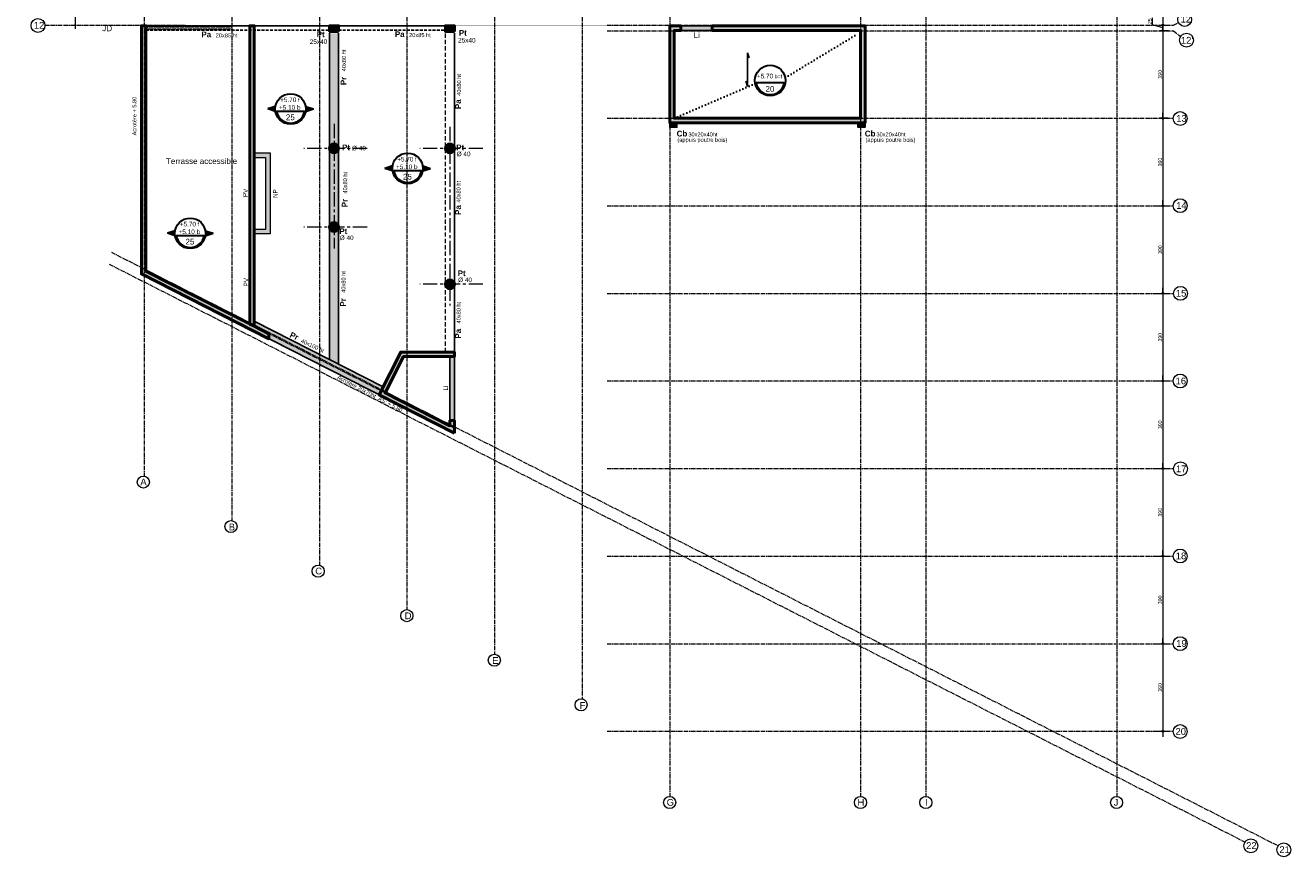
# Model space of a CAD drawing. Header units: millimetres. Extents: x -6159 to 201309, y -25780 to 10326.
# Tile 52 of 128: x 43005 to 48639, y -12920 to -9217. Entities that reach past the tile are written whole.
import ezdxf

# ---------------------------------------------------------------- set-up
doc = ezdxf.new("R2010")
doc.units = ezdxf.units.MM
doc.header["$PDMODE"] = 34
doc.header["$PDSIZE"] = 5
for name, pattern in [('Axes', [28.575, 19.05, -3.175, 3.175, -3.175]), ('AXESX2', [101.6, 63.5, -12.7, 12.7, -12.7]), ('CACHEX2', [19.05, 12.7, -6.35]), ('Caché', [9.525, 6.35, -3.175]), ('Pointillés', [3, 0, -3])]:
    doc.linetypes.add(name, pattern=pattern)
doc.layers.get('DEFPOINTS').update_dxf_attribs({"color": 251})
for name, color, linetype, lineweight in [('A-Kube-Axes', 6, 'Axes', 18), ('A-Kube-Cotations', 7, 'Continuous', 9), ('A-Kube-Textes', 3, 'Continuous', 30), ('K_2_B - Axe secondaire', 11, 'AXESX2', 9), ('K_5_A13 - Non Porteur (NP)', 11, 'Continuous', 15), ('K_5_C1 - Poutre (Pou )', 3, 'Continuous', 25), ('K_5_D- Dalle', 6, 'Continuous', 25), ('S-Kube-Acrotère', 7, 'Axes', 20), ('S-Kube-Hachure-Impact', 4, 'Caché', 20), ('S-Kube-Structure vue', 3, 'Continuous', 25), ('S-Kube-Stucture coupée', 1, 'Continuous', 50)]:
    doc.layers.add(name, color=color, linetype=linetype, lineweight=lineweight)
for name, color, linetype, transparency in [('S-Kube - Pochage coupé NP', 252, 'Continuous', 0.15), ('S-Kube-Pochage coupé', 252, 'Continuous', 0.5), ('S-Kube-Pochage vu', 254, 'Continuous', 0.5)]:
    doc.layers.add(name, color=color, linetype=linetype, transparency=transparency)
doc.styles.add('Arial', font='arial.ttf')
doc.styles.add('Arial-Creux', font='swissbo.ttf')
doc.dimstyles.new('50e', dxfattribs={"dimscale": 5, "dimtxt": 2.2, "dimasz": 0.15, "dimexe": 3, "dimexo": 3, "dimgap": 1, "dimtad": 1, "dimrnd": 0.5, "dimzin": 12, "dimdsep": 46, "dimtxsty": 'Arial', "dimblk1": 'ROND30', "dimblk2": 'ROND30', "dimsah": 1, "dimcen": 1.5, "dimclrd": 256, "dimclre": 256, "dimclrt": 256, "dimadec": 3, "dimazin": 3, "dimtfac": 1, "dimtmove": 0, "dimatfit": 0, "dimldrblk": 'ROND30', "dimfxl": 1, "dimtolj": 1, "dimtzin": 4, "dimlwd": -1, "dimlwe": -1, "dimarcsym": 0})
doc.dimstyles.new('75e', dxfattribs={"dimscale": 7.5, "dimtxt": 2.2, "dimasz": 0.15, "dimexe": 2, "dimexo": 3, "dimgap": 0.5, "dimtad": 1, "dimdec": 1, "dimrnd": 0.5, "dimzin": 12, "dimdsep": 46, "dimtxsty": 'Arial', "dimblk1": 'ROND30', "dimblk2": 'ROND30', "dimsah": 1, "dimcen": 1.5, "dimclrd": 256, "dimclre": 256, "dimclrt": 256, "dimadec": 3, "dimazin": 3, "dimtfac": 1, "dimtdec": 1, "dimtmove": 0, "dimatfit": 0, "dimldrblk": 'ROND30', "dimfxl": 5, "dimfxlon": 1, "dimtolj": 1, "dimtzin": 4, "dimlwd": -1, "dimlwe": -1, "dimarcsym": 0})

# ---------------------------------------------------------------- blocks, each defined once
blk = doc.blocks.new('240014 - AXES RDC-R+1')
at = {"layer": 'A-Kube-Axes'}
for points in [[(45874.6, -5234), (45874.6, -12651.7)], [(46724.1, -5234), (46724.1, -12651.7)], [(47015.1, -5234), (47015.1, -12651.7)], [(47864.6, -5234), (47864.6, -12651.7)], [(45595.3, -5706.3), (48117.7, -5706.3)], [(45595.3, -6096.3), (48116, -6096.3)], [(45595.3, -6486.3), (48116, -6486.3)], [(45595.3, -6876.3), (48116, -6876.3)], [(43534.6, -7008.2), (43534.6, -11224.3)], [(43924.6, -7008.2), (43924.6, -11422.8)], [(44314.6, -7008.2), (44314.6, -11621.3)], [(44704.6, -7008.2), (44704.6, -11819.8)], [(45094.6, -7008.2), (45094.6, -12018.2)], [(45484.6, -7008.2), (45484.6, -12216.7)], [(43059.2, -7266.3), (48116, -7266.3)], [(45595.3, -7656.3), (48116, -7656.3)], [(45595.3, -8046.3), (48116, -8046.3)], [(43061.4, -8115.8), (45958.6, -8115.8)], [(43059.1, -8366.8), (43719.4, -8366.8)], [(45595.3, -8436.3), (48116, -8436.3)], [(45595.3, -8826.3), (48116, -8826.3)], [(43092.6, -9216.3), (43719.4, -9216.3)], [(45595.3, -9216.3), (48117.7, -9216.3)], [(48117.7, -9216.3), (48139.7, -9205.4)], [(45595.3, -9241.3), (48117.7, -9241.3)], [(48117.7, -9241.3), (48148.9, -9267.7)], [(45595.3, -9631.3), (48116.1, -9631.3)], [(45595.3, -10021.3), (48116, -10021.3)], [(43388.9, -10228), (48583.1, -12871.4)], [(43379.4, -10281.2), (48435.8, -12854.6)], [(45595.3, -10411.3), (48117.7, -10411.3)], [(45595.3, -10801.3), (48116, -10801.3)], [(45595.3, -11191.3), (48117.7, -11191.3)], [(45595.3, -11581.3), (48116, -11581.3)], [(45595.3, -11971.3), (48116.2, -11971.3)], [(45595.3, -12361.3), (48116.1, -12361.3)]]:
    blk.add_lwpolyline(points, dxfattribs=at)
at = {"layer": 'A-Kube-Axes', "linetype": 'Continuous'}
for centre, radius in [((45874.6, -5207.1), 26.9), ((46724.1, -5207.1), 26.9), ((47015.1, -5207.1), 26.9), ((47864.6, -5207.1), 26.9), ((48144.6, -5706.9), 26.9), ((48142.8, -6096.9), 26.9), ((48142.8, -6486.9), 26.9), ((48142.8, -6876.9), 26.9), ((43534.6, -6981.3), 26.9), ((43924.6, -6981.3), 26.9), ((44314.6, -6981.3), 26.9), ((44704.6, -6981.3), 26.9), ((45094.6, -6981.3), 26.9), ((45484.6, -6981.3), 26.9), ((43032.3, -7266.9), 26.9), ((48142.8, -7266.9), 26.9), ((48142.8, -7656.9), 26.9), ((48142.8, -8046.9), 26.9), ((43032.3, -8115.4), 26.9), ((43032.3, -8364.8), 26.9), ((48142.8, -8436.9), 26.9), ((48142.8, -8826.9), 26.9), ((48167, -9191), 30.9), ((43061.8, -9218.2), 30.9), ((48175.2, -9283.8), 30.9), ((48147, -9632.8), 30.9), ((48146.9, -10020.7), 30.9), ((48148.4, -10411.2), 30.9), ((48146.9, -10801.4), 30.9), ((48148.6, -11192.8), 30.9), ((43531, -11251.5), 26.9), ((43921.1, -11449.9), 26.9), ((48147, -11581.1), 30.9), ((44309.6, -11648.5), 26.9), ((44704, -11846.6), 26.9), ((48147.1, -11971.4), 30.9), ((45093.7, -12045.1), 26.9), ((45479.9, -12243.9), 26.9), ((48147, -12362.8), 30.9), ((45874.2, -12678.6), 26.9), ((46723.7, -12678.6), 26.9), ((47014.7, -12678.6), 26.9), ((47864.2, -12678.6), 26.9), ((48461.7, -12871.5), 30.9), ((48608.3, -12889.2), 30.9)]:
    blk.add_circle(centre, radius, dxfattribs=at)
at = {"layer": 'A-Kube-Axes', "char_height": 30, "attachment_point": 1, "style": 'Arial'}
for s, insert in [('G', (45861.4, -5191.5)), ('H', (46710.9, -5191.5)), ('I', (47013.1, -5191.5)), ('J', (47851.4, -5191.5)), ('1', (48137, -5692.1)), ('2', (48135.2, -6082.1)), ('3', (48135.2, -6472.1)), ('4', (48131.1, -6860.2)), ('A', (43521.4, -6965.6)), ('B', (43914.6, -6967.9)), ('C', (44301.4, -6965.6)), ('D', (44695.3, -6966.9)), ('E', (45084.9, -6967.4)), ('F', (45478, -6968.9)), ('5', (43024.7, -7252.1)), ('5', (48135.2, -7252.1)), ('6', (48135.2, -7642.1)), ('7', (48135.2, -8032.1)), ('8', (43024.7, -8100.6)), ('9', (43024.7, -8350)), ('10', (48123.7, -8420.6)), ('11', (48124.6, -8810.9)), ('12', (48148.5, -9175)), ('12', (43043.3, -9202.2)), ("12'", (48150.4, -9268.9)), ('13', (48129.4, -9616.9)), ('14', (48129.3, -10004.8)), ('15', (48128, -10395.6)), ('16', (48126.7, -10786.2)), ('17', (48128.4, -11177.6)), ('A', (43517.8, -11235.8)), ('B', (43911.2, -11436.6)), ('18', (48127.6, -11565.5)), ('C', (44296.4, -11632.8)), ('D', (44694.7, -11832.2)), ('19', (48129.5, -11955.6)), ('E', (45084, -12031.2)), ('F', (45473.3, -12231.6)), ('20', (48126.2, -12347.3)), ('G', (45861, -12662.9)), ('H', (46710.5, -12662.9)), ('I', (47012.7, -12662.9)), ('J', (47851, -12662.9)), ('22', (48440.9, -12855.5)), ('21', (48588.9, -12873.5))]:
    blk.add_mtext_dynamic_manual_height_columns(s, width=151.915, gutter_width=75, heights=[0], dxfattribs=dict(at, insert=insert))
blk = doc.blocks.new('ROND30')
blk.add_line((0, 0), (21.6, 0))
for radius in [3.28, 2.67, 2.07, 1.62, 1.02, 0.412]:
    blk.add_circle((0, 0), radius)
blk = doc.blocks.new('*D48')
at = {"layer": 'A-Kube-Cotations', "transparency": 16777216}
for p, q in [((48069.8, -8826.3), (48084.8, -8826.3)), ((48069.8, -8827.5), (48069.8, -9215.2)), ((48069.8, -9216.3), (48084.8, -9216.3))]:
    blk.add_line(p, q, dxfattribs=at)
at = {"layer": 'DEFPOINTS', "color": 0, "transparency": 16777216}
for p in [(48069.8, -8826.3), (48069.8, -9216.3), (48069.8, -9216.3)]:
    blk.add_point(p, dxfattribs=at)
at = {"layer": 'A-Kube-Cotations', "transparency": 16777216, "xscale": 1.125, "yscale": 1.125, "zscale": 1.125}
for p, rotation in [((48069.8, -8826.3), 90), ((48069.8, -9216.3), 270)]:
    blk.add_blockref('ROND30', p, dxfattribs=dict(at, rotation=rotation))
at = {"layer": 'A-Kube-Cotations', "transparency": 16777216, "insert": (48057.6, -9021.3), "char_height": 16.5, "attachment_point": 5, "rotation": 90, "style": 'Arial'}
blk.add_mtext('\\A1;390', dxfattribs=at)
blk = doc.blocks.new('*D49')
at = {"layer": 'A-Kube-Cotations', "transparency": 16777216}
for p, q in [((48023.9, -9215.1), (48023.9, -9183.5)), ((48069.8, -9228.8), (48023.9, -9215.1)), ((48069.8, -9215.2), (48069.8, -9214.1)), ((48069.8, -9216.3), (48084.8, -9216.3)), ((48069.8, -9216.3), (48069.8, -9241.3)), ((48069.8, -9216.3), (48069.8, -9241.3)), ((48095.2, -9241.3), (48054.8, -9241.3)), ((48069.8, -9242.5), (48069.8, -9243.6))]:
    blk.add_line(p, q, dxfattribs=at)
at = {"layer": 'DEFPOINTS', "color": 0, "transparency": 16777216}
for p in [(48069.8, -9216.3), (48069.8, -9241.3), (48117.7, -9241.3)]:
    blk.add_point(p, dxfattribs=at)
at = {"layer": 'A-Kube-Cotations', "transparency": 16777216, "xscale": 1.125, "yscale": 1.125, "zscale": 1.125}
for p, rotation in [((48069.8, -9216.3), 270), ((48069.8, -9241.3), 90)]:
    blk.add_blockref('ROND30', p, dxfattribs=dict(at, rotation=rotation))
at = {"layer": 'A-Kube-Cotations', "transparency": 16777216, "insert": (48011.7, -9199.3), "char_height": 16.5, "attachment_point": 5, "rotation": 90, "style": 'Arial'}
blk.add_mtext('\\A1;25', dxfattribs=at)
blk = doc.blocks.new('*D50')
at = {"layer": 'A-Kube-Cotations', "transparency": 16777216}
for p, q in [((48095.2, -9241.3), (48054.8, -9241.3)), ((48069.8, -9242.5), (48069.8, -9630.2)), ((48093.5, -9631.3), (48054.8, -9631.3))]:
    blk.add_line(p, q, dxfattribs=at)
at = {"layer": 'DEFPOINTS', "color": 0, "transparency": 16777216}
for p in [(48117.7, -9241.3), (48069.8, -9631.3), (48116, -9631.3)]:
    blk.add_point(p, dxfattribs=at)
at = {"layer": 'A-Kube-Cotations', "transparency": 16777216, "xscale": 1.125, "yscale": 1.125, "zscale": 1.125}
for p, rotation in [((48069.8, -9241.3), 90), ((48069.8, -9631.3), 270)]:
    blk.add_blockref('ROND30', p, dxfattribs=dict(at, rotation=rotation))
at = {"layer": 'A-Kube-Cotations', "transparency": 16777216, "insert": (48057.6, -9436.3), "char_height": 16.5, "attachment_point": 5, "rotation": 90, "style": 'Arial'}
blk.add_mtext('\\A1;390', dxfattribs=at)
blk = doc.blocks.new('*D51')
at = {"layer": 'A-Kube-Cotations', "transparency": 16777216}
for p, q in [((48093.5, -9631.3), (48054.8, -9631.3)), ((48069.8, -9632.5), (48069.8, -10020.2)), ((48032.3, -10021.3), (48084.8, -10021.3))]:
    blk.add_line(p, q, dxfattribs=at)
at = {"layer": 'DEFPOINTS', "color": 0, "transparency": 16777216}
for p in [(48116, -9631.3), (47864.6, -10021.3), (48069.8, -10021.3)]:
    blk.add_point(p, dxfattribs=at)
at = {"layer": 'A-Kube-Cotations', "transparency": 16777216, "xscale": 1.125, "yscale": 1.125, "zscale": 1.125}
for p, rotation in [((48069.8, -9631.3), 90), ((48069.8, -10021.3), 270)]:
    blk.add_blockref('ROND30', p, dxfattribs=dict(at, rotation=rotation))
at = {"layer": 'A-Kube-Cotations', "transparency": 16777216, "insert": (48057.6, -9826.3), "char_height": 16.5, "attachment_point": 5, "rotation": 90, "style": 'Arial'}
blk.add_mtext('\\A1;390', dxfattribs=at)
blk = doc.blocks.new('*D52')
at = {"layer": 'A-Kube-Cotations', "transparency": 16777216}
for p, q in [((48032.3, -10021.3), (48084.8, -10021.3)), ((48069.8, -10022.5), (48069.8, -10410.2)), ((48032.3, -10411.3), (48084.8, -10411.3))]:
    blk.add_line(p, q, dxfattribs=at)
at = {"layer": 'DEFPOINTS', "color": 0, "transparency": 16777216}
for p in [(47864.6, -10021.3), (47864.6, -10411.3), (48069.8, -10411.3)]:
    blk.add_point(p, dxfattribs=at)
at = {"layer": 'A-Kube-Cotations', "transparency": 16777216, "xscale": 1.125, "yscale": 1.125, "zscale": 1.125}
for p, rotation in [((48069.8, -10021.3), 90), ((48069.8, -10411.3), 270)]:
    blk.add_blockref('ROND30', p, dxfattribs=dict(at, rotation=rotation))
at = {"layer": 'A-Kube-Cotations', "transparency": 16777216, "insert": (48057.6, -10216.3), "char_height": 16.5, "attachment_point": 5, "rotation": 90, "style": 'Arial'}
blk.add_mtext('\\A1;390', dxfattribs=at)
blk = doc.blocks.new('*D53')
at = {"layer": 'A-Kube-Cotations', "transparency": 16777216}
for p, q in [((48032.3, -10411.3), (48084.8, -10411.3)), ((48069.8, -10412.5), (48069.8, -10800.2)), ((48032.3, -10801.3), (48084.8, -10801.3))]:
    blk.add_line(p, q, dxfattribs=at)
at = {"layer": 'DEFPOINTS', "color": 0, "transparency": 16777216}
for p in [(47864.6, -10411.3), (47864.6, -10801.3), (48069.8, -10801.3)]:
    blk.add_point(p, dxfattribs=at)
at = {"layer": 'A-Kube-Cotations', "transparency": 16777216, "xscale": 1.125, "yscale": 1.125, "zscale": 1.125}
for p, rotation in [((48069.8, -10411.3), 90), ((48069.8, -10801.3), 270)]:
    blk.add_blockref('ROND30', p, dxfattribs=dict(at, rotation=rotation))
at = {"layer": 'A-Kube-Cotations', "transparency": 16777216, "insert": (48057.6, -10606.3), "char_height": 16.5, "attachment_point": 5, "rotation": 90, "style": 'Arial'}
blk.add_mtext('\\A1;390', dxfattribs=at)
blk = doc.blocks.new('*D54')
at = {"layer": 'A-Kube-Cotations', "transparency": 16777216}
for p, q in [((48032.3, -10801.3), (48084.8, -10801.3)), ((48069.8, -10802.5), (48069.8, -11190.2)), ((48032.3, -11191.3), (48084.8, -11191.3))]:
    blk.add_line(p, q, dxfattribs=at)
at = {"layer": 'DEFPOINTS', "color": 0, "transparency": 16777216}
for p in [(47864.6, -10801.3), (47864.6, -11191.3), (48069.8, -11191.3)]:
    blk.add_point(p, dxfattribs=at)
at = {"layer": 'A-Kube-Cotations', "transparency": 16777216, "xscale": 1.125, "yscale": 1.125, "zscale": 1.125}
for p, rotation in [((48069.8, -10801.3), 90), ((48069.8, -11191.3), 270)]:
    blk.add_blockref('ROND30', p, dxfattribs=dict(at, rotation=rotation))
at = {"layer": 'A-Kube-Cotations', "transparency": 16777216, "insert": (48057.6, -10996.3), "char_height": 16.5, "attachment_point": 5, "rotation": 90, "style": 'Arial'}
blk.add_mtext('\\A1;390', dxfattribs=at)
blk = doc.blocks.new('*D55')
at = {"layer": 'A-Kube-Cotations', "transparency": 16777216}
for p, q in [((48032.3, -11191.3), (48084.8, -11191.3)), ((48069.8, -11192.5), (48069.8, -11580.2)), ((48032.3, -11581.3), (48084.8, -11581.3))]:
    blk.add_line(p, q, dxfattribs=at)
at = {"layer": 'DEFPOINTS', "color": 0, "transparency": 16777216}
for p in [(47864.6, -11191.3), (47864.6, -11581.3), (48069.8, -11581.3)]:
    blk.add_point(p, dxfattribs=at)
at = {"layer": 'A-Kube-Cotations', "transparency": 16777216, "xscale": 1.125, "yscale": 1.125, "zscale": 1.125}
for p, rotation in [((48069.8, -11191.3), 90), ((48069.8, -11581.3), 270)]:
    blk.add_blockref('ROND30', p, dxfattribs=dict(at, rotation=rotation))
at = {"layer": 'A-Kube-Cotations', "transparency": 16777216, "insert": (48057.6, -11386.3), "char_height": 16.5, "attachment_point": 5, "rotation": 90, "style": 'Arial'}
blk.add_mtext('\\A1;390', dxfattribs=at)
blk = doc.blocks.new('*D56')
at = {"layer": 'A-Kube-Cotations', "transparency": 16777216}
for p, q in [((48032.3, -11581.3), (48084.8, -11581.3)), ((48069.8, -11582.5), (48069.8, -11970.2)), ((48032.3, -11971.3), (48084.8, -11971.3))]:
    blk.add_line(p, q, dxfattribs=at)
at = {"layer": 'DEFPOINTS', "color": 0, "transparency": 16777216}
for p in [(47864.6, -11581.3), (47864.6, -11971.3), (48069.8, -11971.3)]:
    blk.add_point(p, dxfattribs=at)
at = {"layer": 'A-Kube-Cotations', "transparency": 16777216, "xscale": 1.125, "yscale": 1.125, "zscale": 1.125}
for p, rotation in [((48069.8, -11581.3), 90), ((48069.8, -11971.3), 270)]:
    blk.add_blockref('ROND30', p, dxfattribs=dict(at, rotation=rotation))
at = {"layer": 'A-Kube-Cotations', "transparency": 16777216, "insert": (48057.6, -11776.3), "char_height": 16.5, "attachment_point": 5, "rotation": 90, "style": 'Arial'}
blk.add_mtext('\\A1;390', dxfattribs=at)
blk = doc.blocks.new('*D57')
at = {"layer": 'A-Kube-Cotations', "transparency": 16777216}
for p, q in [((48032.3, -11971.3), (48084.8, -11971.3)), ((48069.8, -11972.5), (48069.8, -12360.2)), ((48032.3, -12361.3), (48084.8, -12361.3))]:
    blk.add_line(p, q, dxfattribs=at)
at = {"layer": 'DEFPOINTS', "color": 0, "transparency": 16777216}
for p in [(47864.6, -11971.3), (47864.6, -12361.3), (48069.8, -12361.3)]:
    blk.add_point(p, dxfattribs=at)
at = {"layer": 'A-Kube-Cotations', "transparency": 16777216, "xscale": 1.125, "yscale": 1.125, "zscale": 1.125}
for p, rotation in [((48069.8, -11971.3), 90), ((48069.8, -12361.3), 270)]:
    blk.add_blockref('ROND30', p, dxfattribs=dict(at, rotation=rotation))
at = {"layer": 'A-Kube-Cotations', "transparency": 16777216, "insert": (48057.6, -12166.3), "char_height": 16.5, "attachment_point": 5, "rotation": 90, "style": 'Arial'}
blk.add_mtext('\\A1;390', dxfattribs=at)
blk = doc.blocks.new('*U3')
at = {"layer": 'A-Kube-Textes'}
blk.add_line((36.5, -6.3), (-36.5, -6.3), dxfattribs=at)
blk.add_circle((0, 0), 40, dxfattribs=at)
blk.add_arc((0, 0), 37, 189.8569, 350.1431, dxfattribs=at)
blk = doc.blocks.new('*U71')
at = {"layer": 'A-Kube-Textes'}
h = blk.add_hatch(color=256, dxfattribs=at)
h.dxf.hatch_style = 1
h.paths.add_polyline_path([(-40, 0, -0.041708), (-39.4, 6.6), (-59.7, 0), (-39.4, -6.6, -0.041708)])
h = blk.add_hatch(color=256, dxfattribs=at)
h.dxf.hatch_style = 1
h.paths.add_polyline_path([(40, 0, 0.041708), (39.4, 6.6), (59.7, 0), (39.4, -6.6, 0.041708)])
for p, q in [((-39.4, 6.6), (-59.7, 0)), ((-39.4, -6.6), (-59.7, 0)), ((39.4, 6.6), (59.7, 0)), ((39.4, -6.6), (59.7, 0)), ((36.5, -6.3), (-36.5, -6.3))]:
    blk.add_line(p, q, dxfattribs=at)
blk.add_circle((0, 0), 40, dxfattribs=at)
blk.add_arc((0, 0), 37, 189.8569, 350.1431, dxfattribs=at)
blk = doc.blocks.new('*D209')
at = {"layer": 'A-Kube-Cotations', "transparency": 16777216}
for p, q in [((43227.9, -8367.6), (43227.9, -9215.6)), ((43242.9, -8366.8), (43242.9, -8366.8)), ((43242.9, -9216.3), (43242.9, -9216.3))]:
    blk.add_line(p, q, dxfattribs=at)
at = {"layer": 'DEFPOINTS', "color": 0, "transparency": 16777216}
for p in [(43227.9, -8366.8), (43227.9, -9216.3), (43227.9, -9216.3)]:
    blk.add_point(p, dxfattribs=at)
at = {"layer": 'A-Kube-Cotations', "transparency": 16777216, "xscale": 0.75, "yscale": 0.75, "zscale": 0.75}
for p, rotation in [((43227.9, -8366.8), 90), ((43227.9, -9216.3), 270)]:
    blk.add_blockref('ROND30', p, dxfattribs=dict(at, rotation=rotation))
at = {"layer": 'A-Kube-Cotations', "transparency": 16777216, "insert": (43217.3, -8791.6), "char_height": 11, "attachment_point": 5, "rotation": 90, "style": 'Arial'}
blk.add_mtext('\\A1;849.5', dxfattribs=at)

msp = doc.modelspace()

# ---------------------------------------------------------------- hatches: boundary and pattern name
at = {"layer": 'S-Kube - Pochage coupé NP'}
h = msp.add_hatch(color=256, dxfattribs=at)
h.dxf.hatch_style = 1
h.paths.add_polyline_path([(44095.492, -9785.377), (44024.722, -9785.377), (44024.722, -9805.377), (44075.492, -9805.377), (44075.492, -10126.081), (44024.722, -10126.081), (44024.722, -10146.081), (44095.492, -10146.081)])
at = {"layer": 'S-Kube-Hachure-Impact'}
h = msp.add_hatch(dxfattribs=at)
h.set_pattern_fill('DOTS', color=256, scale=3)
h.set_pattern_definition([(0, (0, 8.3953), (2.38125, 4.7625), [0, -4.7625])])
h.paths.add_polyline_path([(43924.567, -9219.232), (43542.722, -9219.232), (43542.722, -9239.202), (43924.567, -9239.202)])
at = {"layer": 'S-Kube-Pochage coupé'}
h = msp.add_hatch(color=256, dxfattribs=at)
h.dxf.hatch_style = 1
h.paths.add_polyline_path([(44004.722, -10547.629), (44004.722, -9219.202), (44024.722, -9219.202), (44024.722, -10557.808)], flags=16)
h.paths.add_polyline_path([(44024.722, -10557.738), (44089.442, -10590.676), (44089.442, -10613.117), (43522.722, -10324.697), (43522.722, -9219.202), (43542.722, -9219.202), (43542.722, -10312.435), (44004.722, -10547.559)])
h = msp.add_hatch(color=256, dxfattribs=at)
h.dxf.hatch_style = 1
h.paths.add_polyline_path([(44400.152, -9244.202), (44400.152, -9219.202), (44360.152, -9219.202), (44360.152, -9244.202)])
h = msp.add_hatch(color=256, dxfattribs=at)
h.dxf.hatch_style = 1
h.paths.add_polyline_path([(44915.666, -9244.202), (44915.666, -9219.202), (44875.666, -9219.202), (44875.666, -9244.202)])
h = msp.add_hatch(color=256, dxfattribs=at)
h.dxf.hatch_style = 1
h.paths.add_polyline_path([(45923.912, -9220.202), (45874.716, -9220.202), (45874.716, -9651.128), (46744.216, -9651.128), (46744.216, -9631.128), (46744.216, -9220.202), (46063.912, -9220.202), (46063.912, -9240.202), (46724.216, -9240.202), (46724.216, -9631.128), (45894.716, -9631.128), (45894.716, -9625.008), (45894.66, -9240.202), (45923.857, -9240.202)])
h = msp.add_hatch(color=256, dxfattribs=at)
h.dxf.hatch_style = 1
h.paths.add_polyline_path([(46724.218, -9227.594), (46744.218, -9227.594)])
h = msp.add_hatch(color=256, dxfattribs=at)
h.dxf.hatch_style = 1
edge = h.paths.add_edge_path()
edge.add_arc((44380.182, -9765.456), 20, 0, 360)
h = msp.add_hatch(color=256, dxfattribs=at)
h.dxf.hatch_style = 1
edge = h.paths.add_edge_path()
edge.add_arc((44895.677, -9765.456), 20, 0, 360)
h = msp.add_hatch(color=256, dxfattribs=at)
h.dxf.hatch_style = 1
edge = h.paths.add_edge_path()
edge.add_arc((44380.17, -10116.158), 20, 0, 360)
h = msp.add_hatch(color=256, dxfattribs=at)
h.dxf.hatch_style = 1
edge = h.paths.add_edge_path()
edge.add_arc((44895.666, -10370.457), 20, 0, 360)
h = msp.add_hatch(color=256, dxfattribs=at)
h.dxf.hatch_style = 1
h.paths.add_polyline_path([(44915.666, -11033.605), (44580.336, -10862.945), (44677.127, -10672.762), (44915.666, -10672.762), (44915.666, -10692.762), (44689.389, -10692.762), (44607.232, -10854.192), (44895.666, -11000.985), (44895.666, -10977.862), (44915.666, -10977.862)])
at = {"layer": 'S-Kube-Pochage vu'}
h = msp.add_hatch(color=256, dxfattribs=at)
h.dxf.hatch_style = 1
h.paths.add_polyline_path([(46063.912, -9220.202), (45923.912, -9220.202), (45923.912, -9240.202), (46063.912, -9240.202)])
h = msp.add_hatch(color=256, dxfattribs=at)
h.dxf.hatch_style = 1
h.paths.add_polyline_path([(44400.152, -9252.628), (44360.152, -9252.628), (44360.182, -9765.456, -0.97273682), (44400.152, -9764.351)])
h = msp.add_hatch(color=256, dxfattribs=at)
h.dxf.hatch_style = 1
h.paths.add_polyline_path([(45874.716, -9651.128), (45906.716, -9651.128), (45906.716, -9671.128), (45874.716, -9671.128)])
h = msp.add_hatch(color=256, dxfattribs=at)
h.dxf.hatch_style = 1
h.paths.add_polyline_path([(46712.216, -9651.128), (46744.216, -9651.128), (46744.216, -9671.128), (46712.216, -9671.128)])
h = msp.add_hatch(color=256, dxfattribs=at)
h.dxf.hatch_style = 1
h.paths.add_polyline_path([(44400.152, -9764.351, -1.0280273), (44360.182, -9765.456), (44360.171, -10116.4, -0.98511868), (44400.152, -10115.317)])
h = msp.add_hatch(color=256, dxfattribs=at)
h.dxf.hatch_style = 1
h.paths.add_polyline_path([(44400.152, -10115.317, -1.02125584), (44360.17, -10116.158), (44360.152, -10706.006), (44400.152, -10726.363)])
h = msp.add_hatch(color=256, dxfattribs=at)
h.dxf.hatch_style = 1
h.paths.add_polyline_path([(44024.722, -10535.297), (44024.722, -10557.738), (44089.442, -10590.676), (44089.442, -10613.117), (44580.306, -10863.003), (44598.478, -10827.297)])
h = msp.add_hatch(color=256, dxfattribs=at)
h.dxf.hatch_style = 1
h.paths.add_polyline_path([(44915.666, -10692.762), (44895.666, -10692.762), (44895.666, -10977.862), (44915.666, -10977.862)])

# ---------------------------------------------------------------- linework, layer by layer
at = {"layer": 'A-Kube-Textes', "linetype": 'Axes', "ltscale": 3, "const_width": 2}
msp.add_lwpolyline([(43395.766, -9218.331), (46821.965, -9218.331)], dxfattribs=at)
at = {"layer": 'A-Kube-Textes', "linetype": 'Pointillés', "ltscale": 5}
for points in [[(46388.721, -9450.2), (46724.067, -9247.628)], [(45894.718, -9631.158), (46260.021, -9474.055)]]:
    msp.add_lwpolyline(points, dxfattribs=at)
at = {"layer": 'K_2_B - Axe secondaire'}
for points in [[(44380.152, -9655.916), (44380.152, -10211.213)], [(44895.666, -9669.726), (44895.735, -10465.714)], [(44527.539, -9765.456), (44245.913, -9765.456)], [(45043.023, -9765.659), (44761.396, -9765.659)], [(44527.526, -10116.158), (44245.9, -10116.158)], [(45043.023, -10370.659), (44761.396, -10370.659)]]:
    msp.add_lwpolyline(points, dxfattribs=at)
at = {"layer": 'K_5_A13 - Non Porteur (NP)'}
for points in [[(44024.722, -9785.377), (44095.492, -9785.377), (44095.492, -10146.081), (44024.722, -10146.081)], [(44024.722, -9805.377), (44075.492, -9805.377), (44075.492, -10126.081), (44024.722, -10126.081)]]:
    msp.add_lwpolyline(points, dxfattribs=at)
at = {"layer": 'K_5_C1 - Poutre (Pou )'}
for points in [[(43542.722, -9219.202), (44895.666, -9219.22)], [(44360.152, -10706.006), (44360.152, -9252.628)], [(44400.152, -10726.363), (44400.152, -9252.628)], [(44915.666, -10672.762), (44915.666, -9252.628)], [(43930.857, -10532.409), (44710.179, -10929.027)], [(44024.722, -10535.297), (44598.478, -10827.297)], [(44875.666, -10672.762), (44915.666, -10672.762)]]:
    msp.add_lwpolyline(points, dxfattribs=at)
at = {"layer": 'K_5_C1 - Poutre (Pou )', "linetype": 'CACHEX2'}
msp.add_lwpolyline([(43542.722, -9239.202), (44915.666, -9239.202)], dxfattribs=at)
at = {"layer": 'K_5_D- Dalle'}
for points in [[(46220.803, -9489.309), (46220.803, -9339.263)], [(46228.801, -9362.414), (46220.803, -9339.263)], [(46220.803, -9489.309), (46212.806, -9466.158)]]:
    msp.add_lwpolyline(points, dxfattribs=at)
at = {"layer": 'S-Kube-Acrotère'}
msp.add_lwpolyline([(43522.722, -9227.628), (43522.722, -10324.697), (44915.811, -11033.678), (44915.666, -11011.423), (43542.722, -10312.435), (43542.722, -9247.597)], dxfattribs=at)
at = {"layer": 'S-Kube-Hachure-Impact', "ltscale": 3}
msp.add_lwpolyline([(44875.666, -10672.762), (44875.666, -9252.628)], dxfattribs=at)
at = {"layer": 'S-Kube-Structure vue'}
for points in [[(45923.912, -9220.202), (46063.912, -9220.202)], [(46063.912, -9240.202), (45923.912, -9240.202)], [(44895.666, -10977.895), (44895.666, -10692.795)], [(44915.666, -10977.862), (44915.666, -10692.762)]]:
    msp.add_lwpolyline(points, dxfattribs=at)
for points in [[(45874.716, -9651.128), (45906.716, -9651.128), (45906.716, -9671.128), (45874.716, -9671.128)], [(46712.216, -9651.128), (46744.216, -9651.128), (46744.216, -9671.128), (46712.216, -9671.128)]]:
    msp.add_lwpolyline(points, close=True, dxfattribs=at)
at = {"layer": 'S-Kube-Stucture coupée'}
for points in [[(44024.722, -10557.738), (44089.442, -10590.676), (44089.442, -10613.117), (43522.722, -10324.697), (43522.722, -9219.202), (43542.722, -9219.202), (43542.722, -10312.435), (44004.722, -10547.559)], [(44004.722, -10547.629), (44004.722, -9219.202), (44024.722, -9219.202), (44024.722, -10557.808)], [(44400.152, -9244.202), (44400.152, -9219.202), (44360.152, -9219.202), (44360.152, -9244.202)], [(44915.666, -9244.202), (44915.666, -9219.202), (44875.666, -9219.202), (44875.666, -9244.202)], [(45923.912, -9220.202), (45874.716, -9220.202), (45874.716, -9651.128), (46744.216, -9651.128), (46744.216, -9631.128), (46744.216, -9220.202), (46063.912, -9220.202), (46063.912, -9240.202), (46724.216, -9240.202), (46724.216, -9631.128), (45894.716, -9631.128), (45894.716, -9625.008), (45894.66, -9240.202), (45923.857, -9240.202)], [(44915.666, -11033.605), (44580.336, -10862.945), (44677.127, -10672.762), (44915.666, -10672.762), (44915.666, -10692.762), (44689.389, -10692.762), (44607.232, -10854.192), (44895.666, -11000.985), (44895.666, -10977.862), (44915.666, -10977.862)]]:
    msp.add_lwpolyline(points, close=True, dxfattribs=at)
for centre in [(44380.182, -9765.456), (44895.677, -9765.456), (44380.17, -10116.158), (44895.666, -10370.457)]:
    msp.add_circle(centre, 20, dxfattribs=at)

# ---------------------------------------------------------------- block references
at = {"linetype": 'Continuous', "xscale": 1.7, "yscale": 1.7, "zscale": 1.7}
for name, p in [('*U3', (46321.992, -9463.287)), ('*U71', (44186.561, -9589.884)), ('*U71', (44707.709, -9854.506)), ('*U71', (43739.7, -10143.598))]:
    msp.add_blockref(name, p, dxfattribs=at)
at = {"layer": 'A-Kube-Axes'}
msp.add_blockref('240014 - AXES RDC-R+1', (0, 0), dxfattribs=at)

# ---------------------------------------------------------------- texts
at = {"layer": 'A-Kube-Textes', "linetype": 'Axes', "ltscale": 3, "insert": (43392.205, -9230.719), "char_height": 26.25, "attachment_point": 6, "style": 'Arial'}
msp.add_mtext_dynamic_manual_height_columns('JD', width=43.60391, gutter_width=75, heights=[0], dxfattribs=at)
at = {"layer": 'A-Kube-Textes', "style": 'Arial'}
for s, insert, char_height, attachment_point in [('{\\fArial|b1|i0|c0|p34;Pt}', (44971.241, -9251.352), 25.5, 6), ('{\\fArial|b1|i0|c0|p34;Pa}', (43832.996, -9257.995), 25.5, 6), ('20x85 ht', (43852.913, -9262.137), 18, 4), ('25x40', (44272.031, -9290.231), 20.4, 4), ('{\\fArial|b1|i0|c0|p34;Pt}', (44338.483, -9257.495), 25.5, 6), ('{\\fArial|b1|i0|c0|p34;Pa}', (44694.257, -9257.045), 25.5, 6), ('20x85 ht', (44714.174, -9261.188), 18, 4), ('25x40', (44932.321, -9284.075), 20.4, 4), ('Li', (46008.633, -9260.718), 25.5, 6), ('{\\H0.8x;+5.70\\H0.83334x; b=f}', (46318.955, -9453.801), 25.5, 8), ('20', (46320.852, -9513.564), 25.5, 8), ('{\\H0.8x;+5.70\\H0.83334x; f\\P\\H1.19999x;+5.10 b}', (44182.734, -9593.548), 25.5, 8), ('25', (44185.421, -9640.161), 25.5, 8), ('{\\fArial|b1|i0|c0|p34;Cb}', (45952.904, -9699.87), 25.5, 6), ('{\\fArial|b1|i0|c0|p34;Cb}', (46790.404, -9699.87), 25.5, 6), ('(appuis poutre bois)', (45908.543, -9730.051), 18, 4), ('30x20x40ht', (45957.311, -9703.462), 18, 4), ('(appuis poutre bois)', (46746.043, -9730.051), 18, 4), ('30x20x40ht', (46794.811, -9703.462), 18, 4), ('Terrasse accessible', (43790.057, -9835.278), 25.5, 8), ('{\\fArial|b1|i0|c0|p34;Pt}', (44451.111, -9761.213), 25.5, 6), ('%%C 40', (44459.933, -9764.691), 20.4, 4), ('%%C 40', (44925.906, -9790.675), 20.4, 4), ('{\\fArial|b1|i0|c0|p34;Pt}', (44959.34, -9761.18), 25.5, 6), ('{\\H0.8x;+5.70\\H0.83334x; f\\P\\H1.19999x;+5.10 b}', (44703.883, -9858.17), 25.5, 8), ('25', (44706.569, -9904.783), 25.5, 8), ('{\\H0.8x;+5.70\\H0.83334x; f\\P\\H1.19999x;+5.10 b}', (43735.873, -10147.262), 25.5, 8), ('{\\fArial|b1|i0|c0|p34;Pt}', (44438.976, -10134.568), 25.5, 6), ('25', (43738.56, -10193.875), 25.5, 8), ('%%C 40', (44405.543, -10164.063), 20.4, 4), ('{\\fArial|b1|i0|c0|p34;Pt}', (44965.939, -10321.75), 25.5, 6), ('%%C 40', (44932.506, -10351.245), 20.4, 4)]:
    msp.add_mtext(s, dxfattribs=dict(at, insert=insert, char_height=char_height, attachment_point=attachment_point))
at = {"layer": 'A-Kube-Textes'}
for s, insert, char_height, attachment_point, rotation, style in [('40x80 ht', (44424.034, -9422.414), 18, 4, 90, 'Arial'), ('{\\fArial|b1|i0|c0|p34;Pr}', (44421.676, -9446.254), 25.5, 6, 90, 'Arial'), ('40x80 ht', (44936.03, -9531.067), 18, 4, 90, 'Arial'), ('Acrotère + 5.80 ', (43491.037, -9707.626), 18, 4, 90, 'Arial'), ('Pa', (44932.461, -9547.185), 25.5, 6, 90, 'Arial-Creux'), ('40x80 ht', (44429.685, -9966.612), 18, 4, 90, 'Arial'), ('40x80 ht', (44934.496, -10006.907), 18, 4, 90, 'Arial'), ('PV', (43985.515, -9982.34), 20, 4, 90, 'Arial'), ('NP', (44118.905, -9986.284), 20, 4, 90, 'Arial'), ('{\\fArial|b1|i0|c0|p34;Pr}', (44427.327, -9990.453), 25.5, 6, 90, 'Arial'), ('Pa', (44932.461, -10018.206), 25.5, 6, 90, 'Arial-Creux'), ('PV', (43988.129, -10379.777), 20, 4, 90, 'Arial'), ('40x80 ht', (44422.134, -10408.67), 18, 4, 90, 'Arial'), ('{\\fArial|b1|i0|c0|p34;Pr}', (44419.776, -10432.51), 25.5, 6, 90, 'Arial'), ('40x80 ht', (44934.819, -10545.441), 18, 4, 90, 'Arial'), ('{\\fArial|b1|i0|c0|p34;Pr}', (44219.624, -10609.383), 25.5, 6, 334.788303, 'Arial'), ('Pa', (44932.461, -10569.282), 25.5, 6, 90, 'Arial-Creux'), ('40x100 ht', (44234.233, -10621.011), 18, 4, 334.788303, 'Arial'), ('Acrotère 20x70ht  AS: + 5.80 ', (44396.169, -10782.55), 18, 4, 332.330763, 'Arial'), ('Li', (44876.881, -10844.008), 20, 4, 90, 'Arial')]:
    msp.add_mtext(s, dxfattribs=dict(at, insert=insert, char_height=char_height, attachment_point=attachment_point, rotation=rotation, style=style))

# ---------------------------------------------------------------- dimensions: what is measured, and where the dimension line sits
at = {"layer": 'A-Kube-Cotations'}
for base, p1, p2, dimstyle, picture, middle in [((43227.886, -9216.332), (43227.886, -8366.832), (43227.886, -9216.332), '50e', '*D209', (43217.269, -8791.582)), ((48069.791, -9216.332), (48069.791, -8826.332), (48069.791, -9216.332), '75e', '*D48', (48057.611, -9021.332)), ((48069.791, -9241.332), (48069.791, -9216.332), (48117.716, -9241.332), '75e', '*D49', (48011.718, -9211.312)), ((48069.791, -9631.332), (48117.716, -9241.332), (48115.95, -9631.332), '75e', '*D50', (48057.611, -9436.332)), ((48069.791, -10021.332), (48115.95, -9631.332), (47864.567, -10021.332), '75e', '*D51', (48057.611, -9826.332)), ((48069.791, -10411.332), (47864.567, -10021.332), (47864.567, -10411.332), '75e', '*D52', (48057.611, -10216.332)), ((48069.791, -10801.332), (47864.567, -10411.332), (47864.567, -10801.332), '75e', '*D53', (48057.611, -10606.332)), ((48069.791, -11191.332), (47864.567, -10801.332), (47864.567, -11191.332), '75e', '*D54', (48057.611, -10996.332)), ((48069.791, -11581.332), (47864.567, -11191.332), (47864.567, -11581.332), '75e', '*D55', (48057.611, -11386.332)), ((48069.791, -11971.332), (47864.567, -11581.332), (47864.567, -11971.332), '75e', '*D56', (48057.611, -11776.332)), ((48069.791, -12361.332), (47864.567, -11971.332), (47864.567, -12361.332), '75e', '*D57', (48057.611, -12166.332))]:
    dim = msp.add_linear_dim(base=base, p1=p1, p2=p2, angle=90, dimstyle=dimstyle, override={"dimtmove": 1}, dxfattribs=at)
    dim.commit()
    dim.dimension.update_dxf_attribs({"geometry": picture, "text_midpoint": middle})

doc.saveas('drawing.dxf')
